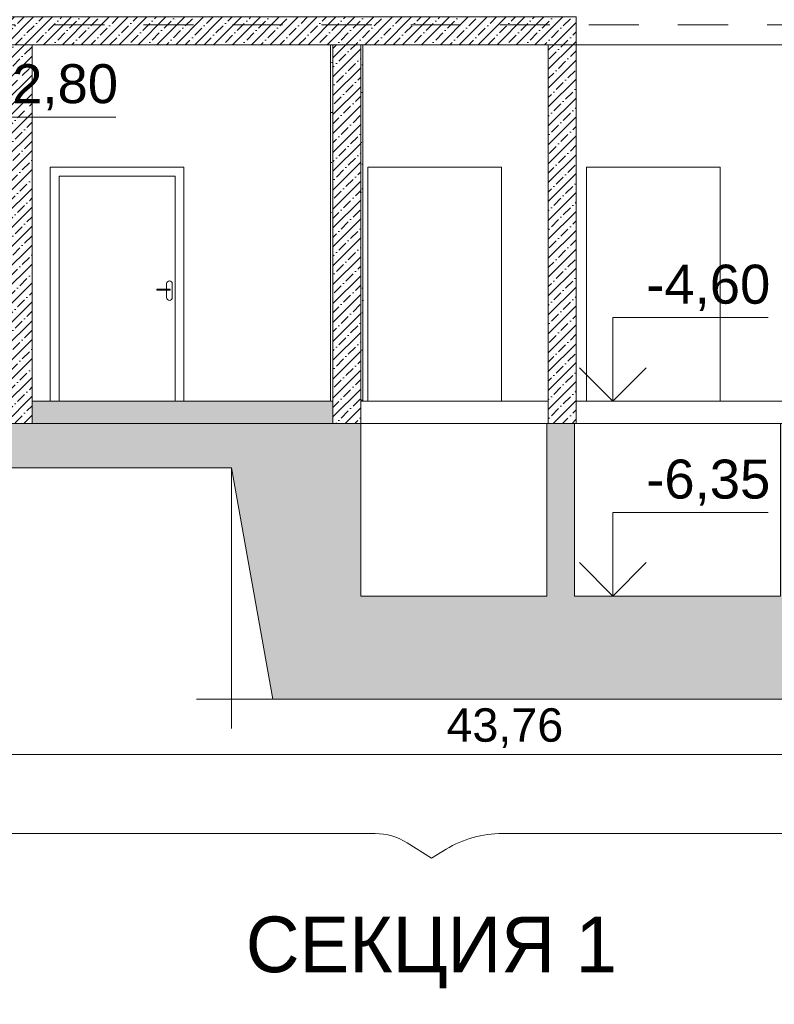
# Model space of a CAD drawing. Header units: millimetres. Extents: x -7244646 to -5701154, y 5723682 to 6071635.
# Tile 37 of 256: x -6383781 to -6377005, y 5729793 to 5738634. Entities that reach past the tile are written whole.
import ezdxf

# ---------------------------------------------------------------- set-up
doc = ezdxf.new("R2010")
doc.units = ezdxf.units.MM
doc.header["$MEASUREMENT"] = 0
doc.set_wipeout_variables(frame=1)
doc.linetypes.add('Dashed', pattern=[800, 450, -350])
doc.linetypes.add('Wipeout_Contour', pattern=[1000, 0, -1000])
for name, color, linetype, lineweight in [('0_Ном._пера__1', 7, 'Continuous', 0), ('0_Ном._пера__120', 7, 'Continuous', 0), ('0_Ном._пера__21', 7, 'Continuous', 5), ('АР-Перекрытия_Приямки.АР_Ном._пера__1', 7, 'Continuous', 0), ('АР-Перекрытия_Приямки.АР_Ном._пера__120', 7, 'Continuous', 0), ('АР-Стены внешние_Балконы _ лоджии.АР_Ном._пера__101', 252, 'Continuous', 0), ('АР-Стены_внутренние_пилоны.АР_Ном._пера__1', 7, 'Continuous', 0), ('АР-Стены_внутренние_пилоны.АР_Ном._пера__120', 7, 'Continuous', 0), ('АР-Чертеж-Размеры.АР_Ном._пера__1', 7, 'Continuous', 0), ('АР-Чертеж-Размеры.АР_Ном._пера__120', 7, 'Continuous', 0), ('АР-Чертеж-Размеры.АР_Ном._пера__141', 7, 'Continuous', 5)]:
    doc.layers.add(name, color=color, linetype=linetype, lineweight=lineweight)
doc.layers.add('АР-Стены_внутренние_пилоны.АР', color=7, linetype='Continuous')
doc.layers.add('АР-Чертеж-Размеры.АР', color=7, linetype='Continuous')
doc.styles.add('РЎР“Р•РќР•Р\xa0Р\x98Р\xa0_РЎРўР\x98Р›Р¬_1', font='GOTHIC.TTF')
doc.styles.add('РЎР“Р•РќР•Р\xa0Р\x98Р\xa0_РЎРўР\x98Р›Р¬_2', font='arial.ttf')
doc.linetypes.add('Линия Разрыва', pattern='A,0,[1,20 Р\xa0Р°Р·СЂРµР· 1-1. РљРѕСЂРїСѓСЃ 11.Shx,S=15.679026,R=0,X=0,Y=0],-1975.557214,0', length=1975.557214)
doc.dimstyles.new('СГЕНЕРИР_СТИЛЬ__6', dxfattribs={"dimtxt": 300, "dimasz": 237.5, "dimexe": 0.18, "dimexo": 0.0625, "dimgap": 0, "dimtad": 1, "dimtih": 1, "dimtoh": 1, "dimlfac": 0.001, "dimzin": 0, "dimdsep": 46, "dimtxsty": 'РЎР“Р•РќР•Р\xa0Р\x98Р\xa0_РЎРўР\x98Р›Р¬_2', "dimblk": 'ARROWHEAD_6', "dimblk1": 'ARROWHEAD_6', "dimblk2": 'ARROWHEAD_6', "dimcen": 0.09, "dimse1": 1, "dimse2": 1, "dimclrd": 7, "dimclre": 7, "dimclrt": 7, "dimadec": 0, "dimazin": 0, "dimtfac": 1, "dimtdec": 4, "dimtmove": 0, "dimatfit": 3, "dimfxl": 1, "dimtolj": 1, "dimtzin": 0, "dimarcsym": 0})
pattern_1 = [(45, (-7387333.12, 5739809.18), (-84.852814, 84.852814), []), (45, (-7387375.54, 5739851.61), (-84.852814, 84.852814), [90, -30, 0, -30])]
pattern_2 = [(45, (-7387333.12, 5740159.18), (-111.369318, 111.369318), [0, -105, 0, -157.5]), (110, (-7386983.12, 5740159.18), (148.001588, 53.868173), [0, -77, 0, -133])]

# ---------------------------------------------------------------- blocks, each defined once
blk = doc.blocks.new('Линейный Размер_9_3', base_point=(-6384311.4, 5737009.4))
at = {"layer": 'АР-Чертеж-Размеры.АР_Ном._пера__1', "color": 7, "linetype": 'Continuous', "lineweight": 0}
for q in [(-6384536.4, 5737009.4), (-6384086.4, 5737009.4)]:
    blk.add_line((-6384311.4, 5737009.4), q, dxfattribs=at)
at = {"layer": 'АР-Чертеж-Размеры.АР_Ном._пера__141', "color": 7, "linetype": 'Continuous', "lineweight": 5}
for p, q in [((-6384311.4, 5737009.4), (-6384311.4, 5737759.4)), ((-6384311.4, 5737759.4), (-6382917.3, 5737759.4)), ((-6384311.4, 5737009.4), (-6384611.4, 5737309.4)), ((-6384011.4, 5737309.4), (-6384311.4, 5737009.4))]:
    blk.add_line(p, q, dxfattribs=at)
at = {"layer": 'АР-Чертеж-Размеры.АР_Ном._пера__120', "color": 7, "lineweight": 0, "insert": (-6384011.4, 5737819.4), "char_height": 350, "attachment_point": 7, "style": 'РЎР“Р•РќР•Р\xa0Р\x98Р\xa0_РЎРўР\x98Р›Р¬_2'}
blk.add_mtext('\\A1;{\\pql;\\fArial|b0|i0|c204|p0;\\W1.000000;-2,80}', dxfattribs=at)
blk = doc.blocks.new('*D168', base_point=(-7387333.1, 5739809.2))
at = {"layer": 'АР-Чертеж-Размеры.АР_Ном._пера__1', "color": 7, "linetype": 'Continuous', "lineweight": 0, "transparency": 16777216}
for p, q in [((-6401313.7, 5731800.9), (-6401313.7, 5732269.7)), ((-6357553.7, 5731800.9), (-6357553.7, 5732269.7)), ((-6401501.2, 5732035.3), (-6401313.7, 5732035.3)), ((-6401313.7, 5732035.3), (-6357553.7, 5732035.3))]:
    blk.add_line(p, q, dxfattribs=at)
at = {"layer": 'АР-Чертеж-Размеры.АР_Ном._пера__141', "color": 7, "linetype": 'Continuous', "lineweight": 5, "transparency": 16777216}
for p, q in [((-6401188.7, 5732160.3), (-6401438.7, 5731910.3)), ((-6357428.7, 5732160.3), (-6357678.7, 5731910.3))]:
    blk.add_line(p, q, dxfattribs=at)
at = {"layer": 'АР-Чертеж-Размеры.АР_Ном._пера__120', "color": 7, "lineweight": 0, "transparency": 16777216, "insert": (-6379948.5, 5732095.3), "char_height": 300, "attachment_point": 7, "style": 'РЎР“Р•РќР•Р\xa0Р\x98Р\xa0_РЎРўР\x98Р›Р¬_2'}
blk.add_mtext('\\A1;{\\pql;\\fArial|b0|i0|c204|p0;\\W1.000000;43,76}', dxfattribs=at)
blk = doc.blocks.new('ARROWHEAD_6')
at = {"color": 0, "linetype": 'Continuous', "lineweight": 0}
for p, q in [((-0.5, -0.5), (0.5, 0.5)), ((0, 0), (-1, 0))]:
    blk.add_line(p, q, dxfattribs=at)
blk = doc.blocks.new('Линейный Размер_43_3', base_point=(-6378455, 5733459.2))
at = {"layer": 'АР-Чертеж-Размеры.АР_Ном._пера__1', "color": 7, "linetype": 'Continuous', "lineweight": 0}
for p, q in [((-6378455, 5735209.2), (-6378680, 5735209.2)), ((-6378455, 5735209.2), (-6378230, 5735209.2)), ((-6378455, 5733459.2), (-6378680, 5733459.2)), ((-6378455, 5733459.2), (-6378230, 5733459.2))]:
    blk.add_line(p, q, dxfattribs=at)
at = {"layer": 'АР-Чертеж-Размеры.АР_Ном._пера__141', "color": 7, "linetype": 'Continuous', "lineweight": 5}
for p, q in [((-6378455, 5735209.2), (-6378455, 5735959.2)), ((-6378455, 5735959.2), (-6377060.9, 5735959.2)), ((-6378455, 5735209.2), (-6378755, 5735509.2)), ((-6378155, 5735509.2), (-6378455, 5735209.2)), ((-6378455, 5733459.2), (-6378455, 5734209.2)), ((-6378455, 5734209.2), (-6377060.9, 5734209.2)), ((-6378455, 5733459.2), (-6378755, 5733759.2)), ((-6378155, 5733759.2), (-6378455, 5733459.2))]:
    blk.add_line(p, q, dxfattribs=at)
at = {"layer": 'АР-Чертеж-Размеры.АР_Ном._пера__120', "color": 7, "lineweight": 0, "char_height": 350, "attachment_point": 7, "style": 'РЎР“Р•РќР•Р\xa0Р\x98Р\xa0_РЎРўР\x98Р›Р¬_2'}
for s, insert in [('\\A1;{\\pql;\\fArial|b0|i0|c204|p0;\\W1.000000;-4,60}', (-6378155, 5736019.2)), ('\\A1;{\\pql;\\fArial|b0|i0|c204|p0;\\W1.000000;-6,35}', (-6378155, 5734269.2))]:
    blk.add_mtext(s, dxfattribs=dict(at, insert=insert))

msp = doc.modelspace()

# ---------------------------------------------------------------- hatches: boundary and pattern name
at = {"layer": '0_Ном._пера__1', "linetype": 'Continuous', "lineweight": 0}
h = msp.add_hatch(dxfattribs=at)
h.set_pattern_fill('ЖЕЛЕЗОБЕТОН__PROJECT__0003', style=0, pattern_type=2)
h.set_pattern_definition(pattern_1)
h.paths.add_polyline_path([(-6378784.171, 5738659.18), (-6378784.171, 5738409.18), (-6383938.774, 5738409.18), (-6383938.774, 5738659.18)])
at = {"layer": 'АР-Перекрытия_Приямки.АР_Ном._пера__1', "linetype": 'Continuous', "lineweight": 0}
h = msp.add_hatch(dxfattribs=at)
h.set_pattern_fill('ЖЕЛЕЗОБЕТОН__PROJECT__0003', style=0, pattern_type=2)
h.set_pattern_definition(pattern_1)
h.paths.add_polyline_path([(-6401203.84, 5735009.18), (-6401603.828, 5735009.18), (-6401603.828, 5734609.18), (-6381877.718, 5734609.18), (-6381507.286, 5732531.921), (-6373979.585, 5732531.921), (-6373675.453, 5735009.18), (-6374834.353, 5735009.18), (-6374834.353, 5733459.18), (-6376698.792, 5733459.18), (-6376698.792, 5735009.18), (-6376948.792, 5735009.18), (-6376948.792, 5733459.18), (-6378798.774, 5733459.18), (-6378798.774, 5735009.18), (-6379048.774, 5735009.18), (-6379048.774, 5733459.18), (-6380718.818, 5733459.18), (-6380718.818, 5735009.18), (-6380968.818, 5735009.18), (-6383668.774, 5735009.18), (-6383918.774, 5735009.18), (-6383935.776, 5735009.18), (-6393618.823, 5735009.18), (-6393868.823, 5735009.18)])
at = {"layer": 'АР-Стены_внутренние_пилоны.АР_Ном._пера__1', "linetype": 'Continuous', "lineweight": 0}
h = msp.add_hatch(dxfattribs=at)
h.set_pattern_fill('ЖЕЛЕЗОБЕТОН__PROJECT__0003', style=0, pattern_type=2)
h.set_pattern_definition(pattern_1)
h.paths.add_polyline_path([(-6383918.774, 5735009.18), (-6383668.774, 5735009.18), (-6383668.774, 5738409.18), (-6383918.774, 5738409.18), (-6383918.774, 5735209.18)])
at = {"layer": 'АР-Стены_внутренние_пилоны.АР_Ном._пера__1', "linetype": 'Continuous', "lineweight": 5}
h = msp.add_hatch(dxfattribs=at)
h.set_pattern_fill('ШТУКАТУРКА__ГИПС_01_0003', style=0, pattern_type=2)
h.set_pattern_definition(pattern_2)
h.paths.add_polyline_path([(-6380988.818, 5738359.18), (-6380988.818, 5735209.18), (-6380968.818, 5735209.18), (-6380968.818, 5738359.18)])
at = {"layer": 'АР-Стены_внутренние_пилоны.АР_Ном._пера__1', "linetype": 'Continuous', "lineweight": 0}
h = msp.add_hatch(dxfattribs=at)
h.set_pattern_fill('ЖЕЛЕЗОБЕТОН__PROJECT__0003', style=0, pattern_type=2)
h.set_pattern_definition(pattern_1)
h.paths.add_polyline_path([(-6380718.818, 5738409.18), (-6380968.818, 5738409.18), (-6380968.818, 5735209.18), (-6380968.818, 5735009.18), (-6380718.818, 5735009.18), (-6380718.818, 5735209.18)])
at = {"layer": 'АР-Стены_внутренние_пилоны.АР_Ном._пера__1', "linetype": 'Continuous', "lineweight": 5}
h = msp.add_hatch(dxfattribs=at)
h.set_pattern_fill('ШТУКАТУРКА__ГИПС_01_0003', style=0, pattern_type=2)
h.set_pattern_definition(pattern_2)
h.paths.add_polyline_path([(-6380718.818, 5735209.18), (-6380698.818, 5735209.18), (-6380698.818, 5738359.18), (-6380718.818, 5738359.18)])
at = {"layer": 'АР-Стены_внутренние_пилоны.АР_Ном._пера__1', "linetype": 'Continuous', "lineweight": 0}
h = msp.add_hatch(dxfattribs=at)
h.set_pattern_fill('ЖЕЛЕЗОБЕТОН__PROJECT__0003', style=0, pattern_type=2)
h.set_pattern_definition(pattern_1)
h.paths.add_polyline_path([(-6378784.171, 5738409.18), (-6379034.171, 5738409.18), (-6379034.171, 5735209.18), (-6379034.171, 5735009.18), (-6378784.171, 5735009.18)])

# ---------------------------------------------------------------- linework, layer by layer
at = {"layer": '0_Ном._пера__1', "color": 7, "linetype": 'Continuous', "lineweight": 0}
msp.add_line((-6338728.94, 5735009.18), (-6401201.293, 5735009.18), dxfattribs=at)
at = {"layer": '0_Ном._пера__1', "color": 7, "linetype": 'Линия Разрыва', "lineweight": 0}
for p, q in [((-6413306.662, 5734609.18), (-6381877.718, 5734609.18)), ((-6381877.718, 5734609.18), (-6381877.718, 5732270.806)), ((-6382193.563, 5732531.921), (-6373405.195, 5732531.921))]:
    msp.add_line(p, q, dxfattribs=at)
at = {"layer": '0_Ном._пера__120', "color": 7, "linetype": 'Continuous', "lineweight": 0}
for points in [[(-6402308.809, 5731864.373, 0.41421356), (-6401770.784, 5731326.348), (-6380588.189, 5731326.348, -0.1418046), (-6380300.821, 5731243.175), (-6380083.877, 5731106.114)], [(-6380083.877, 5731106.114), (-6379952.207, 5731185.56, -0.13656288), (-6379446.35, 5731326.348), (-6358091.759, 5731326.348, 0.41421356), (-6357553.734, 5731864.373)]]:
    msp.add_lwpolyline(points, format="xyb", dxfattribs=at)
at = {"layer": '0_Ном._пера__21', "color": 7, "linetype": 'Continuous', "lineweight": 5, "flags": 128}
msp.add_lwpolyline([(-6378784.171, 5738659.18), (-6378784.171, 5738409.18), (-6383938.774, 5738409.18), (-6383938.774, 5738659.18)], close=True, dxfattribs=at)
at = {"layer": 'АР-Перекрытия_Приямки.АР_Ном._пера__120', "color": 7, "linetype": 'Continuous', "lineweight": 0}
for p, q in [((-6380968.818, 5735209.18), (-6380988.818, 5735209.18)), ((-6380698.818, 5735209.18), (-6380718.818, 5735209.18)), ((-6379034.171, 5735209.18), (-6380698.818, 5735209.18)), ((-6376884.344, 5735209.18), (-6378784.171, 5735209.18))]:
    msp.add_line(p, q, dxfattribs=at)
at = {"layer": 'АР-Перекрытия_Приямки.АР_Ном._пера__120', "color": 7, "linetype": 'Continuous', "lineweight": 5, "flags": 128}
for points in [[(-6338438.822, 5735009.18), (-6338728.94, 5735009.18), (-6358596.537, 5735009.18), (-6374548.791, 5735009.18), (-6374834.353, 5735009.18), (-6374834.353, 5733459.18), (-6376698.792, 5733459.18), (-6376698.792, 5735009.18), (-6376948.792, 5735009.18), (-6376948.792, 5733459.18), (-6378798.774, 5733459.18), (-6378798.774, 5735009.18), (-6379048.774, 5735009.18), (-6379048.774, 5733459.18), (-6380718.818, 5733459.18), (-6380718.818, 5735009.18), (-6380968.818, 5735009.18), (-6383668.774, 5735009.18), (-6383918.774, 5735009.18), (-6393618.823, 5735009.18), (-6393868.823, 5735009.18), (-6401203.84, 5735009.18), (-6401603.828, 5735009.18)], [(-6381507.286, 5732531.921), (-6381877.718, 5734609.18), (-6401603.828, 5734609.18)], [(-6338438.822, 5734609.18), (-6358596.537, 5734609.18), (-6363787.569, 5734609.18), (-6372669.571, 5734609.18), (-6373675.453, 5734609.18), (-6373979.585, 5732531.921), (-6381507.286, 5732531.921)]]:
    msp.add_lwpolyline(points, dxfattribs=at)
at = {"layer": 'АР-Стены внешние_Балконы _ лоджии.АР_Ном._пера__101', "color": 252, "linetype": 'Dashed', "lineweight": 0}
msp.add_lwpolyline([(-6410669.971, 5738589.18), (-6333655.293, 5738589.18)], dxfattribs=at)
at = {"layer": 'АР-Стены_внутренние_пилоны.АР_Ном._пера__120', "color": 7, "linetype": 'Continuous', "lineweight": 5}
for p, q in [((-6383668.774, 5738409.18), (-6383668.774, 5735209.18)), ((-6378784.171, 5738409.18), (-6378784.171, 5735009.18)), ((-6383668.774, 5735209.18), (-6383668.774, 5735009.18))]:
    msp.add_line(p, q, dxfattribs=at)
at = {"layer": 'АР-Стены_внутренние_пилоны.АР_Ном._пера__120', "color": 7, "linetype": 'Continuous', "lineweight": 0}
for p, q in [((-6380988.938, 5735209.18), (-6380988.938, 5738359.18)), ((-6380988.818, 5738409.18), (-6380988.818, 5735209.18)), ((-6380698.818, 5738409.18), (-6380698.818, 5735209.18)), ((-6376884.344, 5738409.18), (-6378798.774, 5738409.18)), ((-6380653.938, 5737309.18), (-6379453.938, 5737309.18)), ((-6380653.938, 5735209.18), (-6380653.938, 5737309.18)), ((-6379453.938, 5737309.18), (-6379453.938, 5735209.18)), ((-6378691.947, 5737309.18), (-6377491.947, 5737309.18)), ((-6378691.947, 5735209.18), (-6378691.947, 5737309.18)), ((-6377491.947, 5737309.18), (-6377491.947, 5735209.18))]:
    msp.add_line(p, q, dxfattribs=at)
at = {"layer": 'АР-Стены_внутренние_пилоны.АР_Ном._пера__120', "color": 7, "linetype": 'Continuous', "lineweight": 0, "flags": 128}
for points in [[(-6380968.818, 5738409.18), (-6380968.818, 5735209.18), (-6380968.818, 5735009.18)], [(-6380718.818, 5738409.18), (-6380718.818, 5735209.18), (-6380718.818, 5735009.18)]]:
    msp.add_lwpolyline(points, dxfattribs=at)
at = {"layer": 'АР-Стены_внутренние_пилоны.АР_Ном._пера__120', "color": 7, "linetype": 'Continuous', "lineweight": 5, "flags": 128}
msp.add_lwpolyline([(-6379034.171, 5738409.18), (-6379034.171, 5735209.18), (-6379034.171, 5735009.18)], dxfattribs=at)

# ---------------------------------------------------------------- block references
at = {"layer": 'АР-Чертеж-Размеры.АР', "color": 7, "linetype": 'Continuous', "lineweight": 0}
msp.add_blockref('Линейный Размер_43_3', (-6378454.962, 5733459.18), dxfattribs=at)

# ---------------------------------------------------------------- texts
at = {"layer": '0_Ном._пера__1', "color": 7, "linetype": 'Continuous', "lineweight": 0, "insert": (-6380083.877, 5729936.391), "char_height": 500, "attachment_point": 8, "style": 'РЎР“Р•РќР•Р\xa0Р\x98Р\xa0_РЎРўР\x98Р›Р¬_1'}
msp.add_mtext('\\A1;{\\pqc;\\fCentury Gothic|b0|i0|c204|p0;\\W1.000000;СЕКЦИЯ \\fCentury Gothic|b0|i0|c204|p0;\\W1.000000;1}', dxfattribs=at)

# ---------------------------------------------------------------- wipeouts: each hides what was drawn before it
at = {"color": 254, "linetype": 'Wipeout_Contour', "lineweight": 0, "ltscale": 34328495.27133004}
msp.add_wipeout([(-6383506, 5735209.18), (-6383426, 5735209.18), (-6383426, 5737229.18), (-6383506, 5737229.18)], dxfattribs=at).dxf.layer = 'АР-Стены_внутренние_пилоны.АР'
at = {"color": 254, "linetype": 'Wipeout_Contour', "lineweight": 0, "ltscale": 34325163.13495495}
msp.add_wipeout([(-6382306, 5735209.18), (-6382306, 5737229.18), (-6382386, 5737229.18), (-6382386, 5735209.18)], dxfattribs=at).dxf.layer = 'АР-Стены_внутренние_пилоны.АР'

# ---------------------------------------------------------------- next in the draw order: hatches: boundary and pattern name
at = {"layer": 'АР-Перекрытия_Приямки.АР_Ном._пера__1', "linetype": 'Continuous', "lineweight": 0, "true_color": 0x000000}
msp.add_hatch(color=18, dxfattribs=at).paths.add_polyline_path([(-6380968.818, 5735209.18), (-6383668.774, 5735209.18), (-6383668.774, 5735009.18), (-6380968.818, 5735009.18)])

# ---------------------------------------------------------------- next in the draw order: linework, layer by layer
at = {"layer": 'АР-Перекрытия_Приямки.АР_Ном._пера__120', "color": 7, "linetype": 'Continuous', "lineweight": 0}
msp.add_line((-6380988.818, 5735209.18), (-6383668.774, 5735209.18), dxfattribs=at)

# ---------------------------------------------------------------- next in the draw order: wipeouts: each hides what was drawn before it
at = {"color": 254, "linetype": 'Wipeout_Contour', "lineweight": 0, "ltscale": 51494400.74657997}
msp.add_wipeout([(-6382306, 5737309.18), (-6383506, 5737309.18), (-6383506, 5737229.18), (-6383426, 5737229.18), (-6382386, 5737229.18), (-6382306, 5737229.18)], dxfattribs=at).dxf.layer = 'АР-Стены_внутренние_пилоны.АР'
at = {"color": 254, "linetype": 'Wipeout_Contour', "lineweight": 0, "ltscale": 205952350.0534734}
msp.add_wipeout([(-6382461, 5736139.18), (-6382459.097, 5736129.613), (-6382453.678, 5736121.503), (-6382445.567, 5736116.083), (-6382436, 5736114.18), (-6382426.433, 5736116.083), (-6382418.322, 5736121.503), (-6382412.903, 5736129.613), (-6382411, 5736139.18), (-6382411, 5736264.18), (-6382412.903, 5736273.747), (-6382418.322, 5736281.858), (-6382426.433, 5736287.277), (-6382436, 5736289.18), (-6382445.567, 5736287.277), (-6382453.678, 5736281.858), (-6382459.097, 5736273.747), (-6382461, 5736264.18), (-6382461, 5736214.18), (-6382429.49, 5736214.18), (-6382428.5, 5736214.18), (-6382428.5, 5736204.18), (-6382429.49, 5736204.18), (-6382461, 5736204.18)], dxfattribs=at).dxf.layer = 'АР-Стены_внутренние_пилоны.АР'

# ---------------------------------------------------------------- next in the draw order: linework, layer by layer
at = {"layer": 'АР-Стены_внутренние_пилоны.АР_Ном._пера__120', "color": 7, "linetype": 'Continuous', "lineweight": 0}
for p, q in [((-6383506, 5737309.18), (-6382306, 5737309.18)), ((-6383506, 5735209.18), (-6383506, 5737309.18)), ((-6382306, 5737309.18), (-6382306, 5735209.18)), ((-6383426, 5737229.18), (-6383426, 5735209.18)), ((-6382386, 5737229.18), (-6383426, 5737229.18)), ((-6382461, 5736264.18), (-6382459.097, 5736273.747)), ((-6382459.097, 5736273.747), (-6382453.678, 5736281.858)), ((-6382453.678, 5736281.858), (-6382445.567, 5736287.277)), ((-6382445.567, 5736287.277), (-6382436, 5736289.18)), ((-6382436, 5736289.18), (-6382426.433, 5736287.277)), ((-6382426.433, 5736287.277), (-6382418.322, 5736281.858)), ((-6382418.322, 5736281.858), (-6382412.903, 5736273.747)), ((-6382412.903, 5736273.747), (-6382411, 5736264.18)), ((-6382459.097, 5736129.613), (-6382461, 5736139.18)), ((-6382411, 5736139.18), (-6382412.903, 5736129.613)), ((-6382453.678, 5736121.503), (-6382459.097, 5736129.613)), ((-6382445.567, 5736116.083), (-6382453.678, 5736121.503)), ((-6382436, 5736114.18), (-6382445.567, 5736116.083)), ((-6382426.433, 5736116.083), (-6382436, 5736114.18)), ((-6382418.322, 5736121.503), (-6382426.433, 5736116.083)), ((-6382412.903, 5736129.613), (-6382418.322, 5736121.503))]:
    msp.add_line(p, q, dxfattribs=at)

# ---------------------------------------------------------------- next in the draw order: block references
at = {"layer": 'АР-Чертеж-Размеры.АР', "color": 7, "linetype": 'Continuous', "lineweight": 0}
msp.add_blockref('Линейный Размер_9_3', (-6384311.392, 5737009.4), dxfattribs=at)

# ---------------------------------------------------------------- next in the draw order: wipeouts: each hides what was drawn before it
at = {"color": 254, "linetype": 'Wipeout_Contour', "lineweight": 0, "ltscale": 34325579.54363669}
msp.add_wipeout([(-6382548.5, 5736214.18), (-6382548.5, 5736204.18), (-6382441.5, 5736204.18), (-6382441.5, 5736214.18)], dxfattribs=at).dxf.layer = 'АР-Стены_внутренние_пилоны.АР'

# ---------------------------------------------------------------- next in the draw order: linework, layer by layer
at = {"layer": 'АР-Стены_внутренние_пилоны.АР_Ном._пера__120', "color": 7, "linetype": 'Continuous', "lineweight": 0}
msp.add_line((-6382548.5, 5736214.18), (-6382548.5, 5736204.18), dxfattribs=at)

# ---------------------------------------------------------------- next in the draw order: wipeouts: each hides what was drawn before it
at = {"color": 254, "linetype": 'Wipeout_Contour', "lineweight": 0, "ltscale": 34325412.97886447}
msp.add_wipeout([(-6382441.5, 5736214.18), (-6382441.5, 5736204.18), (-6382436.525, 5736204.18), (-6382436.525, 5736214.18)], dxfattribs=at).dxf.layer = 'АР-Стены_внутренние_пилоны.АР'

# ---------------------------------------------------------------- next in the draw order: wipeouts: each hides what was drawn before it
at = {"color": 254, "linetype": 'Wipeout_Contour', "lineweight": 0, "ltscale": 34325399.30506571}
msp.add_wipeout([(-6382436.525, 5736214.18), (-6382436.525, 5736204.18), (-6382432.308, 5736204.18), (-6382432.308, 5736214.18)], dxfattribs=at).dxf.layer = 'АР-Стены_внутренние_пилоны.АР'

# ---------------------------------------------------------------- next in the draw order: wipeouts: each hides what was drawn before it
at = {"color": 254, "linetype": 'Wipeout_Contour', "lineweight": 0, "ltscale": 34325388.83959593}
msp.add_wipeout([(-6382432.308, 5736214.18), (-6382432.308, 5736204.18), (-6382429.49, 5736204.18), (-6382429.49, 5736214.18)], dxfattribs=at).dxf.layer = 'АР-Стены_внутренние_пилоны.АР'

# ---------------------------------------------------------------- next in the draw order: wipeouts: each hides what was drawn before it
at = {"color": 254, "linetype": 'Wipeout_Contour', "lineweight": 0, "ltscale": 34325383.17572535}
msp.add_wipeout([(-6382429.49, 5736214.18), (-6382429.49, 5736204.18), (-6382428.5, 5736204.18), (-6382428.5, 5736214.18)], dxfattribs=at).dxf.layer = 'АР-Стены_внутренние_пилоны.АР'

# ---------------------------------------------------------------- next in the draw order: linework, layer by layer
at = {"layer": 'АР-Стены_внутренние_пилоны.АР_Ном._пера__120', "color": 7, "linetype": 'Continuous', "lineweight": 0}
for p, q in [((-6382386, 5735209.18), (-6382386, 5737229.18)), ((-6382461, 5736214.18), (-6382461, 5736264.18)), ((-6382411, 5736264.18), (-6382411, 5736139.18)), ((-6382548.5, 5736214.18), (-6382441.5, 5736214.18)), ((-6382548.5, 5736204.18), (-6382441.5, 5736204.18)), ((-6382461, 5736139.18), (-6382461, 5736204.18)), ((-6382441.5, 5736214.18), (-6382436.525, 5736214.18)), ((-6382441.5, 5736204.18), (-6382436.525, 5736204.18)), ((-6382436.525, 5736214.18), (-6382432.308, 5736214.18)), ((-6382436.525, 5736204.18), (-6382432.308, 5736204.18)), ((-6382432.308, 5736214.18), (-6382429.49, 5736214.18)), ((-6382432.308, 5736204.18), (-6382429.49, 5736204.18)), ((-6382429.49, 5736214.18), (-6382428.5, 5736214.18)), ((-6382429.49, 5736204.18), (-6382428.5, 5736204.18)), ((-6382428.5, 5736214.18), (-6382428.5, 5736204.18))]:
    msp.add_line(p, q, dxfattribs=at)

# ---------------------------------------------------------------- next in the draw order: dimensions: what is measured, and where the dimension line sits
at = {"layer": 'АР-Чертеж-Размеры.АР', "color": 7, "linetype": 'Continuous', "lineweight": 0}
dim = msp.add_linear_dim(base=(-6357553.734, 5732035.311), p1=(-6401313.734, 5736568.232), p2=(-6357553.734, 5737788.232), dimstyle='СГЕНЕРИР_СТИЛЬ__6', dxfattribs=at)
dim.commit()
dim.dimension.update_dxf_attribs({"geometry": '*D168', "text_midpoint": (-6379445.994, 5732245.311), "dimtype": 160})

doc.saveas('drawing.dxf')
